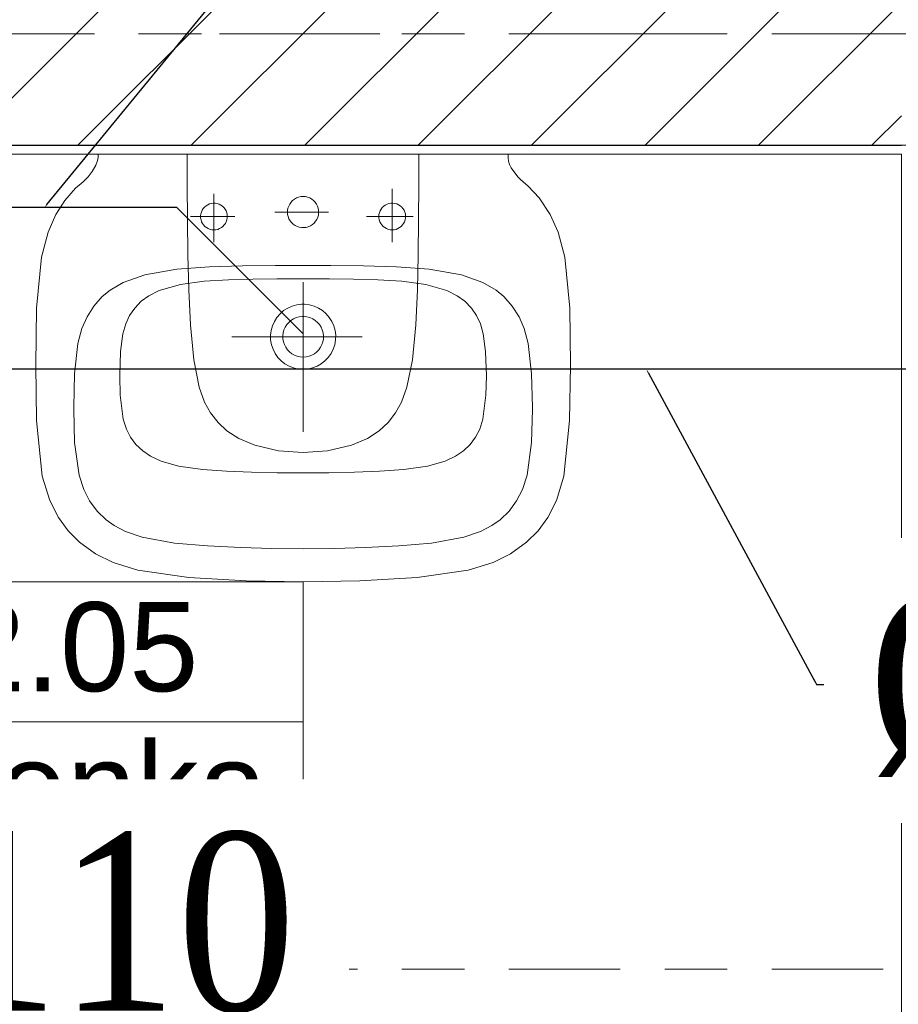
# Model space of a CAD drawing. Header units: millimetres. Extents: x -52968 to 399385, y -141133 to 110561.
# Tile 31 of 146: x 69381 to 70367, y -109582 to -108477. Entities that reach past the tile are written whole.
import ezdxf
from ezdxf import colors
from ezdxf.entities.mleader import LeaderData, LeaderLine
from ezdxf.math import Vec2, Vec3

# ---------------------------------------------------------------- set-up
doc = ezdxf.new("R2010")
doc.units = ezdxf.units.MM
for name, pattern in [('SIM-Wegliniec-21.07.2025-Parter$0$Kropki i Kreski', [360, 180, -90, 0, -90]), ('SIM-Wegliniec-21.07.2025-Parter$0$Przerywana długa', [390, 250, -140]), ('SIM-Wegliniec-21.07.2025-Parter$0$Przerywana podwójnie', [295, 125, -50, 70, -50])]:
    doc.linetypes.add(name, pattern=pattern)
doc.layers.add('_xref', color=250, linetype='Continuous')
for name, color, linetype, lineweight in [('RR_IWK_KS', 19, 'Kanalizacja', 30), ('RR_IWK_opisy', 7, 'Continuous', 0), ('RR_ks_podposadzkowa', 32, 'Kanalizacja', 30), ('SIM-Wegliniec-21.07.2025-Parter$0$Nowe_A-Armatura_Nr_pióra__2', 250, 'Continuous', 0), ('SIM-Wegliniec-21.07.2025-Parter$0$Nowe_A-Belki-Wieniec_Nr_pióra__69', 250, 'Continuous', 0), ('SIM-Wegliniec-21.07.2025-Parter$0$Nowe_A-Belki-Wieniec_Nr_pióra__90', 250, 'Continuous', 0), ('SIM-Wegliniec-21.07.2025-Parter$0$Nowe_A-Osi_Nr_pióra__20', 250, 'Continuous', 0), ('SIM-Wegliniec-21.07.2025-Parter$0$Nowe_A-Posadzki_Nr_pióra__89', 250, 'Continuous', 0), ('SIM-Wegliniec-21.07.2025-Parter$0$Nowe_A-Strefy-Parter_Nr_pióra__94', 250, 'Continuous', 0), ('SIM-Wegliniec-21.07.2025-Parter$0$Nowe_A-Ściany-Wewnętrzne', 250, 'Continuous', 0), ('SIM-Wegliniec-21.07.2025-Parter$0$Nowe_A-Ściany-Wewnętrzne_Nr_pióra__27', 250, 'Continuous', 0), ('SIM-Wegliniec-21.07.2025-Parter$0$Nowe_A-Ściany-Wewnętrzne_Nr_pióra__47', 250, 'Continuous', 0), ('SIM-Wegliniec-21.07.2025-Parter$0$Nowe_Metryczki pomieszczeń Archicada_Nr_pióra__6', 250, 'Continuous', 0)]:
    doc.layers.add(name, color=color, linetype=linetype, lineweight=lineweight)
doc.styles.add('Garamond', font='GARA.TTF')
doc.styles.add('SIM-Wegliniec-21.07.2025-Parter$0$STYL_AUTOMATYCZNY_2', font='arial.ttf')
doc.styles.get("Standard").update_dxf_attribs({"font": 'arial.ttf'})
doc.linetypes.add('Kanalizacja', pattern='A,25,0,["◄",Standard,S=5,R=0,X=-5,Y=-2.5],0', length=25)

# ---------------------------------------------------------------- blocks, each defined once
blk = doc.blocks.new('SIM-Wegliniec-21.07.2025-Parter')
at = {"layer": 'SIM-Wegliniec-21.07.2025-Parter$0$Nowe_A-Ściany-Wewnętrzne', "linetype": 'Continuous', "lineweight": 0}
h = blk.add_hatch(dxfattribs=at)
h.set_pattern_fill('Bloczki_ceramiczne', color=256, style=0, pattern_type=2)
h.set_pattern_definition([(45, (0, 0), (-63.63961, 63.63961), [])])
h.paths.add_polyline_path([(68530.1, -108617.6), (70370.1, -108617.6), (70370.1, -108367.6), (68530.1, -108367.6)])
at = {"layer": 'SIM-Wegliniec-21.07.2025-Parter$0$Nowe_A-Ściany-Wewnętrzne', "linetype": 'Continuous', "lineweight": 0, "true_color": 0x000000}
h = blk.add_hatch(dxfattribs=at)
h.set_pattern_fill('Tynk', color=18, style=0, pattern_type=2)
h.set_pattern_definition([(0, (0, 0), (0, 86.60254), [0, -50]), (0, (25, 43.3), (0, 86.60254), [0, -50])])
h.paths.add_polyline_path([(67665.1, -108627.6), (70370.1, -108627.6), (70370.1, -108617.6), (67665.1, -108617.6)])
at = {"layer": 'SIM-Wegliniec-21.07.2025-Parter$0$Nowe_A-Armatura_Nr_pióra__2', "linetype": 'Continuous', "lineweight": 13}
for p, q in [((69468.8, -108631.7), (69467.5, -108635.9)), ((69468.8, -108627.6), (69493.6, -108627.6)), ((69468.8, -108628.2), (69468.8, -108627.6)), ((69468.8, -108628.7), (69468.8, -108628.2)), ((69468.8, -108629.2), (69468.8, -108628.7)), ((69468.8, -108629.8), (69468.8, -108629.2)), ((69468.8, -108630.3), (69468.8, -108629.8)), ((69468.8, -108630.8), (69468.8, -108630.3)), ((69468.8, -108631.2), (69468.8, -108630.8)), ((69468.8, -108631.7), (69468.8, -108631.2)), ((69493.6, -108627.6), (69522.9, -108627.6)), ((69522.9, -108627.6), (69552.2, -108627.6)), ((69552.2, -108627.6), (69581.5, -108627.6)), ((69568.7, -108627.6), (69568.7, -108631.6)), ((69568.7, -108631.6), (69568.8, -108635.7)), ((69581.5, -108627.6), (69610.8, -108627.6)), ((69610.8, -108627.6), (69640.1, -108627.6)), ((69640.1, -108627.6), (69669.4, -108627.6)), ((69669.4, -108627.6), (69698.7, -108627.6)), ((69728.1, -108627.6), (69698.7, -108627.6)), ((69757.4, -108627.6), (69728.1, -108627.6)), ((69786.7, -108627.6), (69757.4, -108627.6)), ((69816, -108627.6), (69786.7, -108627.6)), ((69845.3, -108627.6), (69816, -108627.6)), ((69828.7, -108627.6), (69828.7, -108631.6)), ((69828.7, -108631.6), (69828.7, -108635.7)), ((69874.6, -108627.6), (69845.3, -108627.6)), ((69903.9, -108627.6), (69874.6, -108627.6)), ((69928.7, -108627.6), (69903.9, -108627.6)), ((69928.7, -108628.2), (69928.7, -108627.6)), ((69928.7, -108628.7), (69928.7, -108628.2)), ((69928.7, -108629.2), (69928.7, -108628.7)), ((69928.7, -108629.8), (69928.7, -108629.2)), ((69928.7, -108630.3), (69928.7, -108629.8)), ((69928.7, -108630.8), (69928.7, -108630.3)), ((69928.7, -108631.2), (69928.7, -108630.8)), ((69928.7, -108631.7), (69928.7, -108631.2)), ((69928.7, -108631.7), (69929.3, -108635.6)), ((69466, -108639.8), (69462.1, -108647)), ((69467.5, -108635.9), (69466, -108639.8)), ((69568.8, -108635.7), (69568.8, -108639.7)), ((69568.8, -108639.7), (69568.8, -108643.7)), ((69568.8, -108643.7), (69568.8, -108647.7)), ((69828.7, -108635.7), (69828.7, -108639.7)), ((69828.7, -108639.7), (69828.7, -108643.7)), ((69828.7, -108643.7), (69828.7, -108647.7)), ((69929.3, -108635.6), (69930.5, -108639.4)), ((69930.5, -108639.4), (69932.3, -108643)), ((69932.3, -108643), (69939.7, -108653)), ((69454.7, -108655.9), (69451.8, -108658.5)), ((69457.4, -108653.2), (69454.7, -108655.9)), ((69462.1, -108647), (69457.4, -108653.2)), ((69568.8, -108647.7), (69568.8, -108651.8)), ((69568.8, -108651.8), (69568.8, -108655.8)), ((69568.8, -108655.8), (69568.8, -108659.8)), ((69828.7, -108647.7), (69828.7, -108651.8)), ((69828.7, -108651.8), (69828.7, -108655.8)), ((69828.7, -108655.8), (69828.7, -108659.8)), ((69939.7, -108653), (69942.7, -108655.9)), ((69942.7, -108655.9), (69945.6, -108658.5)), ((69431.4, -108679.7), (69443.5, -108665.9)), ((69443.5, -108665.9), (69451.8, -108658.5)), ((69568.8, -108659.8), (69568.8, -108660.1)), ((69568.8, -108659.8), (69568.8, -108660.1)), ((69568.8, -108660.1), (69568.8, -108660.4)), ((69568.8, -108660.1), (69568.8, -108660.4)), ((69568.8, -108660.4), (69568.8, -108660.7)), ((69568.8, -108660.4), (69568.8, -108660.7)), ((69568.8, -108660.7), (69568.8, -108660.9)), ((69568.8, -108660.7), (69568.8, -108660.9)), ((69568.8, -108660.9), (69568.8, -108661.2)), ((69568.8, -108660.9), (69568.8, -108661.2)), ((69568.8, -108661.2), (69568.8, -108661.5)), ((69568.8, -108661.2), (69568.8, -108661.5)), ((69568.8, -108661.5), (69568.8, -108661.8)), ((69568.8, -108661.5), (69568.8, -108661.8)), ((69568.8, -108661.8), (69568.8, -108662.1)), ((69568.8, -108661.8), (69568.8, -108662.1)), ((69568.8, -108662.1), (69569, -108701.4)), ((69798.7, -108674), (69798.7, -108666.5)), ((69828.6, -108662.1), (69828.4, -108701.4)), ((69828.6, -108659.8), (69828.6, -108660.1)), ((69828.6, -108660.1), (69828.6, -108660.4)), ((69828.6, -108660.4), (69828.6, -108660.7)), ((69828.6, -108660.7), (69828.6, -108660.9)), ((69828.6, -108660.9), (69828.6, -108661.2)), ((69828.6, -108661.2), (69828.6, -108661.5)), ((69828.6, -108661.2), (69828.6, -108661.5)), ((69828.6, -108661.5), (69828.6, -108661.8)), ((69828.6, -108661.5), (69828.6, -108661.8)), ((69828.6, -108661.8), (69828.6, -108662.1)), ((69828.6, -108661.8), (69828.6, -108662.1)), ((69828.7, -108659.8), (69828.6, -108660.1)), ((69828.6, -108660.1), (69828.6, -108660.4)), ((69828.6, -108660.4), (69828.6, -108660.7)), ((69828.6, -108660.7), (69828.6, -108660.9)), ((69828.6, -108660.9), (69828.6, -108661.2)), ((69951.2, -108663.4), (69945.6, -108658.6)), ((69963.8, -108676.8), (69951.2, -108663.4)), ((69598.7, -108679), (69598.7, -108672.2)), ((69598.7, -108685.8), (69598.7, -108679)), ((69689, -108678.1), (69687, -108679.6)), ((69691.3, -108676.8), (69689, -108678.1)), ((69693.7, -108675.9), (69691.3, -108676.8)), ((69696.2, -108675.3), (69693.7, -108675.9)), ((69698.7, -108675.1), (69696.2, -108675.3)), ((69701.3, -108675.3), (69698.7, -108675.1)), ((69703.8, -108675.9), (69701.3, -108675.3)), ((69706.2, -108676.8), (69703.8, -108675.9)), ((69708.5, -108678.1), (69706.2, -108676.8)), ((69710.5, -108679.6), (69708.5, -108678.1)), ((69798.7, -108681.4), (69798.7, -108674)), ((69976, -108695.3), (69963.8, -108676.8)), ((69421.4, -108695.3), (69431.4, -108679.7)), ((69586.7, -108688.7), (69585.5, -108690.6)), ((69588.1, -108687), (69586.7, -108688.7)), ((69589.8, -108685.6), (69588.1, -108687)), ((69591.7, -108684.4), (69589.8, -108685.6)), ((69593.7, -108683.5), (69591.7, -108684.4)), ((69595.8, -108682.9), (69593.7, -108683.5)), ((69598, -108682.6), (69595.8, -108682.9)), ((69600.2, -108682.7), (69598, -108682.6)), ((69598.7, -108692.5), (69598.7, -108685.8)), ((69602.4, -108683.1), (69600.2, -108682.7)), ((69604.5, -108683.8), (69602.4, -108683.1)), ((69606.4, -108684.8), (69604.5, -108683.8)), ((69608.2, -108686), (69606.4, -108684.8)), ((69609.8, -108687.6), (69608.2, -108686)), ((69611.2, -108689.3), (69609.8, -108687.6)), ((69612.3, -108691.2), (69611.2, -108689.3)), ((69681.8, -108688.4), (69681.3, -108690.9)), ((69682.6, -108685.9), (69681.8, -108688.4)), ((69683.7, -108683.6), (69682.6, -108685.9)), ((69685.2, -108681.5), (69683.7, -108683.6)), ((69687, -108679.6), (69685.2, -108681.5)), ((69712.3, -108681.5), (69710.5, -108679.6)), ((69713.7, -108683.6), (69712.3, -108681.5)), ((69714.9, -108685.9), (69713.7, -108683.6)), ((69715.7, -108688.4), (69714.9, -108685.9)), ((69716.1, -108690.9), (69715.7, -108688.4)), ((69785.2, -108691.2), (69786.3, -108689.3)), ((69786.3, -108689.3), (69787.6, -108687.6)), ((69787.6, -108687.6), (69789.2, -108686)), ((69789.2, -108686), (69791, -108684.8)), ((69791, -108684.8), (69793, -108683.8)), ((69793, -108683.8), (69795.1, -108683.1)), ((69795.1, -108683.1), (69797.3, -108682.7)), ((69797.3, -108682.7), (69799.5, -108682.6)), ((69798.7, -108688.9), (69798.7, -108681.4)), ((69798.7, -108696.4), (69798.7, -108688.9)), ((69799.5, -108682.6), (69801.7, -108682.9)), ((69801.7, -108682.9), (69803.8, -108683.5)), ((69803.8, -108683.5), (69805.8, -108684.4)), ((69805.8, -108684.4), (69807.7, -108685.6)), ((69807.7, -108685.6), (69809.4, -108687)), ((69809.4, -108687), (69810.8, -108688.7)), ((69810.8, -108688.7), (69812, -108690.6)), ((69412.5, -108715.3), (69421.4, -108695.3)), ((69578.6, -108697.6), (69572.4, -108697.6)), ((69584.8, -108697.6), (69578.6, -108697.6)), ((69584, -108694.7), (69583.7, -108696.9)), ((69583.7, -108696.9), (69583.8, -108699.1)), ((69583.8, -108699.1), (69584.2, -108701.3)), ((69584.6, -108692.6), (69584, -108694.7)), ((69585.5, -108690.6), (69584.6, -108692.6)), ((69591.1, -108697.6), (69584.8, -108697.6)), ((69597.3, -108697.6), (69591.1, -108697.6)), ((69603.5, -108697.6), (69597.3, -108697.6)), ((69598.7, -108699.3), (69598.7, -108692.5)), ((69598.7, -108706), (69598.7, -108699.3)), ((69609.8, -108697.6), (69603.5, -108697.6)), ((69616, -108697.6), (69609.8, -108697.6)), ((69613.1, -108693.3), (69612.3, -108691.2)), ((69613.6, -108695.4), (69613.1, -108693.3)), ((69613.3, -108701.3), (69613.6, -108699.1)), ((69613.7, -108697.6), (69613.6, -108695.4)), ((69613.6, -108699.1), (69613.7, -108697.6)), ((69622.3, -108697.6), (69616, -108697.6)), ((69674.5, -108692.6), (69666.9, -108692.6)), ((69682, -108692.6), (69674.5, -108692.6)), ((69681.3, -108690.9), (69681.2, -108692.6)), ((69681.2, -108692.6), (69681.4, -108695.2)), ((69681.4, -108695.2), (69682, -108697.7)), ((69689.5, -108692.6), (69682, -108692.6)), ((69682, -108697.7), (69682.9, -108700.1)), ((69682.9, -108700.1), (69684.2, -108702.3)), ((69697.1, -108692.6), (69689.5, -108692.6)), ((69704.6, -108692.6), (69697.1, -108692.6)), ((69712.1, -108692.6), (69704.6, -108692.6)), ((69719.7, -108692.6), (69712.1, -108692.6)), ((69712.8, -108703), (69714.2, -108700.9)), ((69714.2, -108700.9), (69715.2, -108698.5)), ((69715.2, -108698.5), (69715.9, -108696)), ((69715.9, -108696), (69716.2, -108693.5)), ((69716.2, -108693.5), (69716.1, -108690.9)), ((69727.2, -108692.6), (69719.7, -108692.6)), ((69776.5, -108697.6), (69769.9, -108697.6)), ((69783.1, -108697.6), (69776.5, -108697.6)), ((69789.6, -108697.6), (69783.1, -108697.6)), ((69783.8, -108697.6), (69783.9, -108695.4)), ((69783.8, -108699.1), (69783.8, -108697.6)), ((69784.2, -108701.3), (69783.8, -108699.1)), ((69783.9, -108695.4), (69784.4, -108693.3)), ((69784.4, -108693.3), (69785.2, -108691.2)), ((69796.2, -108697.6), (69789.6, -108697.6)), ((69802.7, -108697.6), (69796.2, -108697.6)), ((69798.7, -108703.9), (69798.7, -108696.4)), ((69809.3, -108697.6), (69802.7, -108697.6)), ((69815.9, -108697.6), (69809.3, -108697.6)), ((69812, -108690.6), (69812.9, -108692.6)), ((69812.9, -108692.6), (69813.5, -108694.7)), ((69813.7, -108699.1), (69813.3, -108701.3)), ((69813.5, -108694.7), (69813.7, -108696.9)), ((69813.7, -108696.9), (69813.7, -108699.1)), ((69822.4, -108697.6), (69815.9, -108697.6)), ((69985, -108715.3), (69976, -108695.3)), ((69569, -108701.4), (69569.5, -108740.7)), ((69584.2, -108701.3), (69584.9, -108703.4)), ((69584.9, -108703.4), (69585.9, -108705.3)), ((69585.9, -108705.3), (69587.1, -108707.1)), ((69587.1, -108707.1), (69588.6, -108708.7)), ((69588.6, -108708.7), (69590.4, -108710.1)), ((69590.4, -108710.1), (69592.3, -108711.2)), ((69592.3, -108711.2), (69594.4, -108712)), ((69594.4, -108712), (69596.5, -108712.5)), ((69598.7, -108712.8), (69598.7, -108706)), ((69600.9, -108712.5), (69603.1, -108712)), ((69603.1, -108712), (69605.1, -108711.2)), ((69605.1, -108711.2), (69607.1, -108710.1)), ((69607.1, -108710.1), (69608.8, -108708.7)), ((69608.8, -108708.7), (69610.3, -108707.1)), ((69610.3, -108707.1), (69611.6, -108705.3)), ((69611.6, -108705.3), (69612.6, -108703.4)), ((69612.6, -108703.4), (69613.3, -108701.3)), ((69684.2, -108702.3), (69685.8, -108704.4)), ((69685.8, -108704.4), (69687.6, -108706.1)), ((69687.6, -108706.1), (69689.7, -108707.6)), ((69689.7, -108707.6), (69692, -108708.8)), ((69692, -108708.8), (69694.5, -108709.6)), ((69694.5, -108709.6), (69697, -108710)), ((69697, -108710), (69699.6, -108710.1)), ((69699.6, -108710.1), (69702.1, -108709.8)), ((69702.1, -108709.8), (69704.6, -108709.1)), ((69704.6, -108709.1), (69707, -108708)), ((69707, -108708), (69709.2, -108706.7)), ((69709.2, -108706.7), (69711.1, -108705)), ((69711.1, -108705), (69712.8, -108703)), ((69784.9, -108703.4), (69784.2, -108701.3)), ((69785.9, -108705.3), (69784.9, -108703.4)), ((69787.2, -108707.1), (69785.9, -108705.3)), ((69788.7, -108708.7), (69787.2, -108707.1)), ((69790.4, -108710.1), (69788.7, -108708.7)), ((69792.3, -108711.2), (69790.4, -108710.1)), ((69794.4, -108712), (69792.3, -108711.2)), ((69796.6, -108712.5), (69794.4, -108712)), ((69798.7, -108711.4), (69798.7, -108703.9)), ((69798.7, -108718.8), (69798.7, -108711.4)), ((69803.1, -108712), (69800.9, -108712.5)), ((69805.2, -108711.2), (69803.1, -108712)), ((69807.1, -108710.1), (69805.2, -108711.2)), ((69808.8, -108708.7), (69807.1, -108710.1)), ((69810.3, -108707.1), (69808.8, -108708.7)), ((69811.6, -108705.3), (69810.3, -108707.1)), ((69812.6, -108703.4), (69811.6, -108705.3)), ((69813.3, -108701.3), (69812.6, -108703.4)), ((69828.4, -108701.4), (69828, -108740.7)), ((69405.1, -108743.4), (69412.5, -108715.3)), ((69596.5, -108712.5), (69598.7, -108712.6)), ((69598.7, -108712.6), (69600.9, -108712.5)), ((69598.7, -108719.6), (69598.7, -108712.8)), ((69598.7, -108726.3), (69598.7, -108719.6)), ((69798.8, -108712.6), (69796.6, -108712.5)), ((69798.7, -108726.3), (69798.7, -108718.8)), ((69800.9, -108712.5), (69798.8, -108712.6)), ((69992.4, -108743.4), (69985, -108715.3)), ((69399.6, -108800.5), (69405.1, -108743.4)), ((69569.5, -108740.7), (69570.5, -108780)), ((69828, -108740.7), (69827, -108780)), ((69997.9, -108800.5), (69992.4, -108743.4)), ((69557.2, -108756.7), (69593.9, -108754)), ((69593.9, -108754), (69630.8, -108752.9)), ((69630.8, -108752.9), (69667.6, -108752.6)), ((69667.6, -108752.6), (69698.7, -108752.6)), ((69729.9, -108752.6), (69698.7, -108752.6)), ((69766.7, -108752.9), (69729.9, -108752.6)), ((69803.5, -108754), (69766.7, -108752.9)), ((69840.3, -108756.7), (69803.5, -108754)), ((69496.8, -108771.6), (69521, -108763)), ((69521, -108763), (69557.2, -108756.7)), ((69876.5, -108763), (69840.3, -108756.7)), ((69900.6, -108771.6), (69876.5, -108763)), ((69482.2, -108780.1), (69496.8, -108771.6)), ((69537.4, -108780.7), (69561.1, -108773.9)), ((69561.1, -108773.9), (69587.9, -108770.2)), ((69587.9, -108770.2), (69615, -108768.6)), ((69615, -108768.6), (69642.2, -108767.9)), ((69642.2, -108767.9), (69669.3, -108767.7)), ((69669.3, -108767.7), (69696.5, -108767.6)), ((69696.5, -108767.6), (69698.7, -108767.6)), ((69701, -108767.6), (69698.7, -108767.6)), ((69698.7, -108771.4), (69698.7, -108807.4)), ((69728.2, -108767.7), (69701, -108767.6)), ((69755.3, -108767.9), (69728.2, -108767.7)), ((69782.5, -108768.6), (69755.3, -108767.9)), ((69809.6, -108770.2), (69782.5, -108768.6)), ((69836.3, -108773.9), (69809.6, -108770.2)), ((69860, -108780.7), (69836.3, -108773.9)), ((69915.3, -108780.1), (69900.6, -108771.6)), ((69464, -108798.1), (69473.4, -108787.4)), ((69473.4, -108787.4), (69482.2, -108780.1)), ((69517.1, -108792.8), (69525.7, -108786.5)), ((69525.7, -108786.5), (69537.4, -108780.7)), ((69570.5, -108780), (69572.3, -108819.3)), ((69827, -108780), (69825.1, -108819.3)), ((69871.8, -108786.5), (69860, -108780.7)), ((69880.3, -108792.8), (69871.8, -108786.5)), ((69924, -108787.4), (69915.3, -108780.1)), ((69933.4, -108798.1), (69924, -108787.4)), ((69398.7, -108864.3), (69399.6, -108800.5)), ((69456.4, -108810.2), (69464, -108798.1)), ((69504.1, -108808.9), (69509.9, -108800.4)), ((69509.9, -108800.4), (69517.1, -108792.8)), ((69676.9, -108803.2), (69681.5, -108800.4)), ((69681.5, -108800.4), (69686.4, -108798.2)), ((69686.4, -108798.2), (69691.6, -108796.7)), ((69691.6, -108796.7), (69696.9, -108796)), ((69696.9, -108796), (69698.7, -108796)), ((69700.5, -108796), (69698.7, -108796)), ((69705.9, -108796.7), (69700.5, -108796)), ((69711.1, -108798.2), (69705.9, -108796.7)), ((69716, -108800.4), (69711.1, -108798.2)), ((69720.5, -108803.2), (69716, -108800.4)), ((69887.6, -108800.4), (69880.3, -108792.8)), ((69893.4, -108808.9), (69887.6, -108800.4)), ((69941.1, -108810.2), (69933.4, -108798.1)), ((69998.8, -108864.3), (69997.9, -108800.5)), ((69450.6, -108823.4), (69456.4, -108810.2)), ((69499.8, -108818), (69504.1, -108808.9)), ((69666.5, -108815.4), (69669.4, -108810.8)), ((69669.4, -108810.8), (69672.9, -108806.7)), ((69672.9, -108806.7), (69676.9, -108803.2)), ((69688, -108812.5), (69691.1, -108811.1)), ((69691.1, -108811.1), (69694.3, -108810.2)), ((69694.3, -108810.2), (69697.6, -108809.8)), ((69697.6, -108809.8), (69698.7, -108809.8)), ((69698.7, -108807.4), (69698.7, -108869.7)), ((69699.8, -108809.8), (69698.7, -108809.8)), ((69703.1, -108810.2), (69699.8, -108809.8)), ((69706.4, -108811.1), (69703.1, -108810.2)), ((69709.5, -108812.5), (69706.4, -108811.1)), ((69724.6, -108806.7), (69720.5, -108803.2)), ((69728.1, -108810.8), (69724.6, -108806.7)), ((69731, -108815.4), (69728.1, -108810.8)), ((69897.7, -108818), (69893.4, -108808.9)), ((69946.9, -108823.4), (69941.1, -108810.2)), ((69496.5, -108829.4), (69499.8, -108818)), ((69572.3, -108819.3), (69576, -108858.5)), ((69662.9, -108825.5), (69664.3, -108820.3)), ((69664.3, -108820.3), (69666.5, -108815.4)), ((69677.2, -108824.9), (69678.6, -108821.8)), ((69678.6, -108821.8), (69680.4, -108819)), ((69680.4, -108819), (69682.6, -108816.4)), ((69682.6, -108816.4), (69685.1, -108814.3)), ((69685.1, -108814.3), (69688, -108812.5)), ((69712.3, -108814.3), (69709.5, -108812.5)), ((69714.9, -108816.4), (69712.3, -108814.3)), ((69717.1, -108819), (69714.9, -108816.4)), ((69718.9, -108821.8), (69717.1, -108819)), ((69720.2, -108824.9), (69718.9, -108821.8)), ((69733.2, -108820.3), (69731, -108815.4)), ((69734.6, -108825.5), (69733.2, -108820.3)), ((69825.1, -108819.3), (69821.5, -108858.5)), ((69901, -108829.4), (69897.7, -108818)), ((69446.1, -108840), (69450.6, -108823.4)), ((69494, -108849), (69496.5, -108829.4)), ((69618.6, -108832.6), (69650.4, -108832.6)), ((69650.4, -108832.6), (69693.5, -108832.6)), ((69662.2, -108830.8), (69662.9, -108825.5)), ((69662.3, -108836.2), (69662.2, -108830.8)), ((69675.9, -108831.5), (69676.3, -108828.1)), ((69676, -108834.8), (69675.9, -108831.5)), ((69676.3, -108828.1), (69677.2, -108824.9)), ((69693.5, -108832.6), (69736.5, -108832.6)), ((69721.1, -108828.1), (69720.2, -108824.9)), ((69721.6, -108831.5), (69721.1, -108828.1)), ((69721.5, -108834.8), (69721.6, -108831.5)), ((69735.3, -108830.8), (69734.6, -108825.5)), ((69735.2, -108836.2), (69735.3, -108830.8)), ((69736.5, -108832.6), (69765.2, -108832.6)), ((69903.5, -108849), (69901, -108829.4)), ((69951.3, -108840), (69946.9, -108823.4)), ((69442.2, -108874.2), (69446.1, -108840)), ((69663.3, -108841.5), (69662.3, -108836.2)), ((69665, -108846.6), (69663.3, -108841.5)), ((69676.6, -108838.1), (69676, -108834.8)), ((69677.7, -108841.3), (69676.6, -108838.1)), ((69679.2, -108844.3), (69677.7, -108841.3)), ((69681.1, -108847.1), (69679.2, -108844.3)), ((69716.4, -108847.1), (69718.3, -108844.3)), ((69718.3, -108844.3), (69719.8, -108841.3)), ((69719.8, -108841.3), (69720.9, -108838.1)), ((69720.9, -108838.1), (69721.5, -108834.8)), ((69732.5, -108846.6), (69734.2, -108841.5)), ((69734.2, -108841.5), (69735.2, -108836.2)), ((69955.2, -108874.2), (69951.3, -108840)), ((69493.1, -108876.6), (69494, -108849)), ((69667.4, -108851.4), (69665, -108846.6)), ((69670.5, -108855.8), (69667.4, -108851.4)), ((69674.2, -108859.7), (69670.5, -108855.8)), ((69683.4, -108849.5), (69681.1, -108847.1)), ((69686, -108851.6), (69683.4, -108849.5)), ((69689, -108853.2), (69686, -108851.6)), ((69692.1, -108854.4), (69689, -108853.2)), ((69695.4, -108855.2), (69692.1, -108854.4)), ((69698.7, -108855.4), (69695.4, -108855.2)), ((69698.7, -108855.4), (69702.1, -108855.2)), ((69702.1, -108855.2), (69705.4, -108854.4)), ((69705.4, -108854.4), (69708.5, -108853.2)), ((69708.5, -108853.2), (69711.4, -108851.6)), ((69711.4, -108851.6), (69714.1, -108849.5)), ((69714.1, -108849.5), (69716.4, -108847.1)), ((69723.3, -108859.7), (69727, -108855.8)), ((69727, -108855.8), (69730.1, -108851.4)), ((69730.1, -108851.4), (69732.5, -108846.6)), ((69904.4, -108876.6), (69903.5, -108849)), ((69399.7, -108926.5), (69398.7, -108864.3)), ((69576, -108858.5), (69582.2, -108889.3)), ((69678.4, -108863), (69674.2, -108859.7)), ((69683.1, -108865.6), (69678.4, -108863)), ((69688.1, -108867.6), (69683.1, -108865.6)), ((69709.3, -108867.6), (69714.4, -108865.6)), ((69714.4, -108865.6), (69719.1, -108863)), ((69719.1, -108863), (69723.3, -108859.7)), ((69821.5, -108858.5), (69815.3, -108889.3)), ((69997.8, -108926.5), (69998.8, -108864.3)), ((69441.3, -108911.6), (69442.2, -108874.2)), ((69493.6, -108898), (69493.1, -108876.6)), ((69693.4, -108868.8), (69688.1, -108867.6)), ((69698.7, -108869.2), (69693.4, -108868.8)), ((69698.7, -108869.2), (69704.1, -108868.8)), ((69698.7, -108869.7), (69698.7, -108932.1)), ((69704.1, -108868.8), (69709.3, -108867.6)), ((69903.9, -108898), (69904.4, -108876.6)), ((69956.2, -108911.6), (69955.2, -108874.2)), ((69496.9, -108925.1), (69493.6, -108898)), ((69582.2, -108889.3), (69588.2, -108905.9)), ((69815.3, -108889.3), (69809.2, -108905.9)), ((69900.5, -108925.1), (69903.9, -108898)), ((69588.2, -108905.9), (69594.8, -108918)), ((69809.2, -108905.9), (69802.6, -108918)), ((69441.3, -108914.4), (69441.3, -108911.6)), ((69442.4, -108951.3), (69441.3, -108914.4)), ((69594.8, -108918), (69603.3, -108928.8)), ((69802.6, -108918), (69794.2, -108928.8)), ((69955.1, -108951.3), (69956.2, -108914.4)), ((69956.2, -108914.4), (69956.2, -108911.6)), ((69405.9, -108989.2), (69399.7, -108926.5)), ((69500.5, -108936.4), (69496.9, -108925.1)), ((69603.3, -108928.8), (69613.3, -108938.2)), ((69698.7, -108932.1), (69698.7, -108939.4)), ((69794.2, -108928.8), (69784.2, -108938.2)), ((69897, -108936.4), (69900.5, -108925.1)), ((69991.5, -108989.2), (69997.8, -108926.5)), ((69505.1, -108945.3), (69500.5, -108936.4)), ((69613.3, -108938.2), (69626.5, -108946.7)), ((69784.2, -108938.2), (69771, -108946.7)), ((69892.4, -108945.3), (69897, -108936.4)), ((69447.4, -108987.9), (69442.4, -108951.3)), ((69511.2, -108953.5), (69505.1, -108945.3)), ((69518.8, -108960.8), (69511.2, -108953.5)), ((69626.5, -108946.7), (69644.6, -108954.4)), ((69644.6, -108954.4), (69671.3, -108960.6)), ((69752.9, -108954.4), (69726.2, -108960.6)), ((69771, -108946.7), (69752.9, -108954.4)), ((69878.7, -108960.8), (69886.2, -108953.5)), ((69886.2, -108953.5), (69892.4, -108945.3)), ((69950.1, -108987.9), (69955.1, -108951.3)), ((69527.6, -108966.8), (69518.8, -108960.8)), ((69671.3, -108960.6), (69698.7, -108962.6)), ((69726.2, -108960.6), (69698.7, -108962.6)), ((69869.9, -108966.8), (69878.7, -108960.8)), ((69539.5, -108972.3), (69527.6, -108966.8)), ((69558.9, -108977.8), (69539.5, -108972.3)), ((69838.5, -108977.8), (69858, -108972.3)), ((69858, -108972.3), (69869.9, -108966.8)), ((69452.7, -109004.1), (69447.4, -108987.9)), ((69585.7, -108981.6), (69558.9, -108977.8)), ((69612.8, -108983.4), (69585.7, -108981.6)), ((69640.8, -108984.5), (69612.8, -108983.4)), ((69669.8, -108985.3), (69640.8, -108984.5)), ((69698.7, -108985.5), (69669.8, -108985.3)), ((69698.7, -108985.5), (69727.7, -108985.3)), ((69727.7, -108985.3), (69756.6, -108984.5)), ((69756.6, -108984.5), (69784.6, -108983.4)), ((69784.6, -108983.4), (69811.8, -108981.6)), ((69811.8, -108981.6), (69838.5, -108977.8)), ((69944.8, -109004.1), (69950.1, -108987.9)), ((69414.4, -109016.3), (69405.9, -108989.2)), ((69983.1, -109016.3), (69991.5, -108989.2)), ((69459.2, -109016.7), (69452.7, -109004.1)), ((69938.3, -109016.7), (69944.8, -109004.1)), ((69424.2, -109035.6), (69414.4, -109016.3)), ((69467.6, -109028.2), (69459.2, -109016.7)), ((69929.9, -109028.2), (69938.3, -109016.7)), ((69973.3, -109035.6), (69983.1, -109016.3)), ((69477.7, -109038.1), (69467.6, -109028.2)), ((69919.8, -109038.1), (69929.9, -109028.2)), ((69435, -109050.3), (69424.2, -109035.6)), ((69486.9, -109044.6), (69477.7, -109038.1)), ((69910.6, -109044.6), (69919.8, -109038.1)), ((69962.5, -109050.3), (69973.3, -109035.6)), ((69448, -109063.3), (69435, -109050.3)), ((69499.4, -109051.1), (69486.9, -109044.6)), ((69518.3, -109057.6), (69499.4, -109051.1)), ((69879.2, -109057.6), (69898, -109051.1)), ((69898, -109051.1), (69910.6, -109044.6)), ((69949.5, -109063.3), (69962.5, -109050.3)), ((69465.9, -109076.3), (69448, -109063.3)), ((69554.5, -109064.2), (69518.3, -109057.6)), ((69591.4, -109067.4), (69554.5, -109064.2)), ((69806, -109067.4), (69843, -109064.2)), ((69843, -109064.2), (69879.2, -109057.6)), ((69931.5, -109076.3), (69949.5, -109063.3)), ((69485.6, -109086.1), (69465.9, -109076.3)), ((69628.7, -109069.3), (69591.4, -109067.4)), ((69663.5, -109070.2), (69628.7, -109069.3)), ((69698.7, -109070.6), (69663.5, -109070.2)), ((69698.7, -109070.6), (69734, -109070.2)), ((69734, -109070.2), (69768.8, -109069.3)), ((69768.8, -109069.3), (69806, -109067.4)), ((69911.9, -109086.1), (69931.5, -109076.3)), ((69513.3, -109094.7), (69485.6, -109086.1)), ((69884.1, -109094.7), (69911.9, -109086.1)), ((69570.7, -109103), (69513.3, -109094.7)), ((69826.8, -109103), (69884.1, -109094.7)), ((69635, -109106.4), (69570.7, -109103)), ((69698.7, -109107.6), (69635, -109106.4)), ((69698.7, -109107.6), (69762.5, -109106.4)), ((69762.5, -109106.4), (69826.8, -109103))]:
    blk.add_line(p, q, dxfattribs=at)
at = {"layer": 'SIM-Wegliniec-21.07.2025-Parter$0$Nowe_A-Belki-Wieniec_Nr_pióra__69', "linetype": 'SIM-Wegliniec-21.07.2025-Parter$0$Kropki i Kreski', "lineweight": 13}
blk.add_line((70505.1, -108492.6), (65105.1, -108492.6), dxfattribs=at)
at = {"layer": 'SIM-Wegliniec-21.07.2025-Parter$0$Nowe_A-Belki-Wieniec_Nr_pióra__90', "linetype": 'SIM-Wegliniec-21.07.2025-Parter$0$Przerywana długa', "lineweight": 13}
blk.add_line((70380.1, -108617.6), (65230.1, -108617.6), dxfattribs=at)
at = {"layer": 'SIM-Wegliniec-21.07.2025-Parter$0$Nowe_A-Osi_Nr_pióra__20', "linetype": 'SIM-Wegliniec-21.07.2025-Parter$0$Przerywana podwójnie', "lineweight": 13}
for p, q in [((63144.7, -108492.6), (90961.9, -108492.6)), ((63144.7, -109542.6), (90961.9, -109542.6))]:
    blk.add_line(p, q, dxfattribs=at)
at = {"layer": 'SIM-Wegliniec-21.07.2025-Parter$0$Nowe_A-Posadzki_Nr_pióra__89', "linetype": 'Continuous', "lineweight": 13, "flags": 128}
blk.add_lwpolyline([(67665.1, -110437.6), (70380.1, -110437.6), (70380.1, -108617.6), (67665.1, -108617.6)], close=True, dxfattribs=at)
at = {"layer": 'SIM-Wegliniec-21.07.2025-Parter$0$Nowe_A-Strefy-Parter_Nr_pióra__94', "linetype": 'Continuous', "lineweight": 13, "flags": 128}
blk.add_lwpolyline([(67675.1, -110427.6), (69661, -110427.6), (70370.1, -110427.6), (70370.1, -108627.6), (68475.1, -108627.6), (68475.1, -108977.6), (67675.1, -108977.6)], close=True, dxfattribs=at)
at = {"layer": 'SIM-Wegliniec-21.07.2025-Parter$0$Nowe_A-Ściany-Wewnętrzne_Nr_pióra__27', "linetype": 'Continuous', "lineweight": 25}
blk.add_line((68530.1, -108617.6), (70370.1, -108617.6), dxfattribs=at)
at = {"layer": 'SIM-Wegliniec-21.07.2025-Parter$0$Nowe_A-Ściany-Wewnętrzne_Nr_pióra__47', "linetype": 'Continuous', "lineweight": 15, "flags": 128}
blk.add_lwpolyline([(67665.1, -108627.6), (70370.1, -108627.6)], dxfattribs=at)
at = {"layer": 'SIM-Wegliniec-21.07.2025-Parter$0$Nowe_Metryczki pomieszczeń Archicada_Nr_pióra__6', "linetype": 'Continuous', "lineweight": 13}
for p, q in [((69049.8, -109107.6), (69698.7, -109107.6)), ((69698.7, -109107.6), (69698.7, -109264.7)), ((69698.7, -109264.7), (69049.8, -109264.7)), ((69049.8, -109264.7), (69698.7, -109264.7)), ((69698.7, -109264.7), (69698.7, -109421.9)), ((69698.7, -109421.9), (69049.8, -109421.9)), ((69049.8, -109421.9), (69698.7, -109421.9)), ((69698.7, -109421.9), (69698.7, -109579)), ((69698.7, -109579), (69049.8, -109579))]:
    blk.add_line(p, q, dxfattribs=at)
at = {"layer": 'SIM-Wegliniec-21.07.2025-Parter$0$Nowe_Metryczki pomieszczeń Archicada_Nr_pióra__6', "lineweight": 13, "char_height": 100, "attachment_point": 1, "style": 'SIM-Wegliniec-21.07.2025-Parter$0$STYL_AUTOMATYCZNY_2'}
for s, insert in [('\\A1;{\\pql;\\pt0,2300;\\fArial|b0|i0|c238|p0;\\W1.000000;A0/2.05\\fArial|b0|i0|c238|p0;\\W1.000000;\\A1{\\H.66x;\\S^  ;}\\fArial|b0|i0|c238|p0;\\W1.000000;\\fArial|b0|i0|c238|p0;\\W1.000000;\\A1{\\H.66x;\\S^  ;}}', (69099.8, -109130.5)), ('\\A1;{\\pql;\\pt0,2300;\\fArial|b0|i0|c238|p0;\\W1.000000;Łazienka\\fArial|b0|i0|c238|p0;\\W1.000000;\\A1{\\H.66x;\\S^  ;}\\fArial|b0|i0|c238|p0;\\W1.000000;\\fArial|b0|i0|c238|p0;\\W1.000000;\\A1{\\H.66x;\\S^  ;}}', (69099.8, -109287.6))]:
    blk.add_mtext(s, dxfattribs=dict(at, insert=insert))

msp = doc.modelspace()

# ---------------------------------------------------------------- block references
at = {"layer": '_xref'}
msp.add_blockref('SIM-Wegliniec-21.07.2025-Parter', (0, 0), dxfattribs=at)

# ---------------------------------------------------------------- next in the draw order: linework, layer by layer
at = {"layer": 'RR_ks_podposadzkowa', "ltscale": 50}
msp.add_line((70960.1, -108869.1), (68182.3, -108869.1), dxfattribs=at)

# ---------------------------------------------------------------- next in the draw order: leaders
at = {"layer": 'RR_IWK_opisy'}
ml = msp.add_multileader_mtext('Standard', dxfattribs=at)
ml.set_content('\\fGaramond|b0|i0;%%c40', color=256, style='Garamond')
ml.set_leader_properties()
ml.build(insert=Vec2(0, 0))
ml.multileader.update_dxf_attribs({"has_text_frame": 1, "text_left_attachment_type": 2, "text_right_attachment_type": 2})
ctx = ml.context
ctx.base_point, ctx.char_height, ctx.landing_gap_size, ctx.plane_origin = Vec3(69789.8, -108293.6), 200, 50, Vec3(-80117.8, 87034)
ctx.left_attachment, ctx.right_attachment = 2, 2
notes = []
notes.append((ctx, [(0, (1, 1, 0), (69731.8, -108293.5), (1, 0), 8, [(0, [(69408.8, -108687.2)], 0, [])])]))
ctx.mtext.insert = Vec3(69789.8, -108189)
ctx.mtext.has_bg_fill, ctx.mtext.bg_color, ctx.mtext.bg_scale_factor, ctx.mtext.bg_transparency, ctx.mtext.use_window_bg_color = 1, -1027028792, 1.3, 0, 1
for ctx, leaders in notes:
    for number, flags, end, landing, length, lines in leaders:
        leader = LeaderData()
        leader.index, (leader.has_last_leader_line, leader.has_dogleg_vector, leader.attachment_direction) = number, flags
        leader.last_leader_point, leader.dogleg_vector, leader.dogleg_length = Vec3(end), Vec3(landing), length
        for number, points, colour, breaks in lines:
            line = LeaderLine()
            line.index, line.vertices, line.color, line.breaks = number, Vec3.list(points), colors.encode_raw_color(colour), breaks
            leader.lines.append(line)
        ctx.leaders.append(leader)

# ---------------------------------------------------------------- next in the draw order: linework, layer by layer
at = {"layer": 'RR_IWK_KS', "ltscale": 30}
msp.add_line((68088.1, -108687.2), (69556.6, -108687.2), dxfattribs=at)

# ---------------------------------------------------------------- next in the draw order: leaders
at = {"layer": 'RR_IWK_opisy'}
ml = msp.add_multileader_mtext('Standard', dxfattribs=at)
ml.set_content('\\fGaramond|b0|i0;%%c110', color=256, style='Garamond')
ml.set_leader_properties()
ml.build(insert=Vec2(0, 0))
ml.multileader.update_dxf_attribs({"has_text_frame": 1, "text_left_attachment_type": 2, "text_right_attachment_type": 2})
ctx = ml.context
ctx.base_point, ctx.char_height, ctx.landing_gap_size, ctx.plane_origin = Vec3(68999.8, -109493.7), 200, 50, Vec3(-80477, 86262.6)
ctx.left_attachment, ctx.right_attachment = 2, 2
notes = []
notes.append((ctx, [(0, (1, 1, 0), (69041.8, -109493.7), (1, 0), 8, [(0, [(68640.5, -108758.9)], 0, [])])]))
ctx.mtext.insert = Vec3(69099.8, -109389.2)
ctx.mtext.has_bg_fill, ctx.mtext.bg_color, ctx.mtext.bg_scale_factor, ctx.mtext.bg_transparency, ctx.mtext.use_window_bg_color = 1, -1027028792, 1.3, 0, 1
ml = msp.add_multileader_mtext('Standard', dxfattribs=at)
ml.set_content('\\fGaramond|b0|i0;%%c110', color=256, style='Garamond')
ml.set_leader_properties()
ml.build(insert=Vec2(0, 0))
ml.multileader.update_dxf_attribs({"has_text_frame": 1, "text_left_attachment_type": 2, "text_right_attachment_type": 2})
ctx = ml.context
ctx.base_point, ctx.char_height, ctx.landing_gap_size, ctx.plane_origin = Vec3(70233, -109222.9), 200, 50, Vec3(-79838.7, 87050.1)
ctx.left_attachment, ctx.right_attachment = 2, 2
notes.append((ctx, [(0, (1, 1, 0), (70275, -109222.9), (1, 0), 8, [(0, [(70084, -108869.1)], 0, [])])]))
ctx.mtext.insert = Vec3(70333, -109118.4)
ctx.mtext.has_bg_fill, ctx.mtext.bg_color, ctx.mtext.bg_scale_factor, ctx.mtext.bg_transparency, ctx.mtext.use_window_bg_color = 1, -1027028792, 1.3, 0, 1
for ctx, leaders in notes:
    for number, flags, end, landing, length, lines in leaders:
        leader = LeaderData()
        leader.index, (leader.has_last_leader_line, leader.has_dogleg_vector, leader.attachment_direction) = number, flags
        leader.last_leader_point, leader.dogleg_vector, leader.dogleg_length = Vec3(end), Vec3(landing), length
        for number, points, colour, breaks in lines:
            line = LeaderLine()
            line.index, line.vertices, line.color, line.breaks = number, Vec3.list(points), colors.encode_raw_color(colour), breaks
            leader.lines.append(line)
        ctx.leaders.append(leader)

# ---------------------------------------------------------------- next in the draw order: linework, layer by layer
at = {"layer": 'RR_IWK_KS', "ltscale": 30}
msp.add_line((69556.6, -108687.2), (69698.7, -108829.4), dxfattribs=at)

doc.saveas('drawing.dxf')
